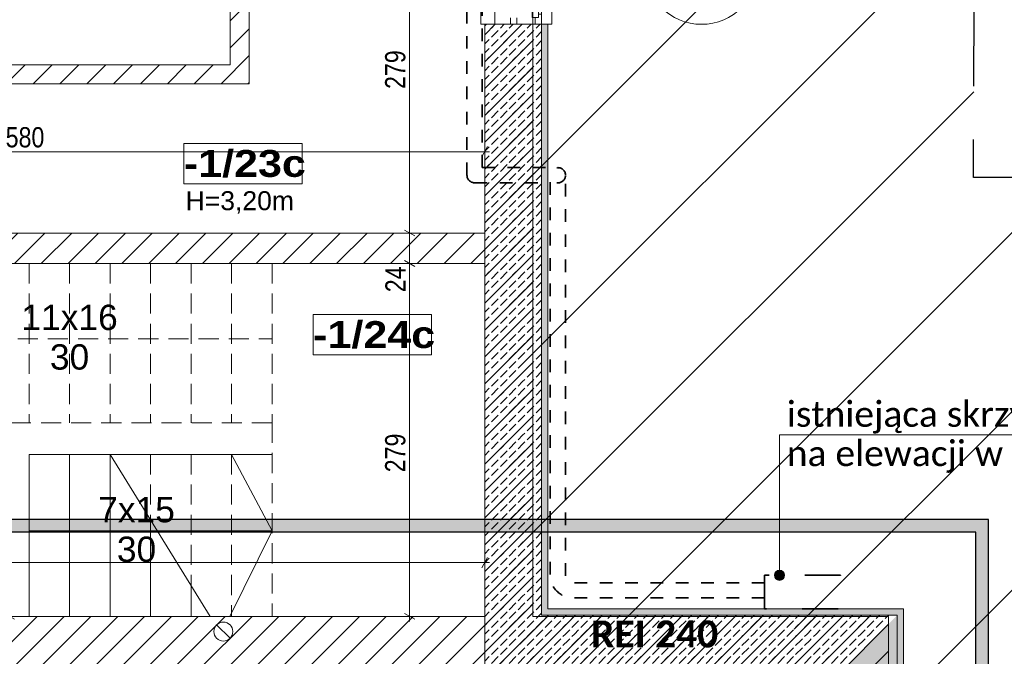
# Model space of a CAD drawing. Header units: centimetres. Extents: x 18292 to 3593338517, y 11794 to 62103.
# Tile 42 of 147: x 29338 to 30116, y 55789 to 56292. Entities that reach past the tile are written whole.
import ezdxf

# ---------------------------------------------------------------- set-up
doc = ezdxf.new("R2010")
doc.units = ezdxf.units.CM
doc.header["$MEASUREMENT"] = 0
for name, pattern in [('1 LINIA PRZERYWANA', [30, 15, -15]), ('ArcadiaLine4068362267', [23.8125, 15.875, -7.9375]), ('Dashed', [56.444445, 28.222222, -28.222222]), ('Dashed-002', [20, 10, -10]), ('Long Dashed', [105.83333, 63.499999, -42.333331])]:
    doc.linetypes.add(name, pattern=pattern)
for name, color, linetype in [('410-Fundamenty', 7, 'Continuous'), ('499-Wymiary i opisy', 7, 'Continuous'), ('__PROJEKTOWANE', 7, 'Continuous'), ('__PROJEKTOWANE_WYPOSAŻENIE', 7, 'Continuous'), ('MF-NR', 7, 'Continuous'), ('MF_AREA_BLOCK', 7, 'Continuous'), ('MF_KRESKOWANIE', 7, 'Continuous'), ('MF_NR', 7, 'Continuous'), ('MF_OKNA', 7, 'Continuous'), ('MF_OKNA opisy', 7, 'Continuous'), ('MF_OPISY', 7, 'Continuous'), ('MF_SCIANY_KONSTR', 7, 'Continuous'), ('MF_WIDOK', 7, 'Continuous')]:
    doc.layers.add(name, color=color, linetype=linetype)
doc.styles.add('GENERATED_STYLE_1', font='txt')
doc.styles.add('GENERATED_STYLE_2', font='txt')
doc.styles.add('GENERATED_STYLE_4', font='txt')
doc.styles.add('GENERATED_STYLE_5', font='txt')
doc.styles.add('GENERATED_STYLE_7', font='txt')
doc.styles.add('GENERATED_STYLE_8', font='txt')
doc.dimstyles.new('GENERATED_STYLE__1', dxfattribs={"dimtxt": 16, "dimasz": 6.08, "dimexe": 0.18, "dimexo": 0.0625, "dimgap": 0.09, "dimtad": 1, "dimtih": 1, "dimtoh": 1, "dimdec": 0, "dimzin": 0, "dimdsep": 46, "dimtxsty": 'GENERATED_STYLE_4', "dimblk": 'ARROWHEAD_2', "dimblk1": 'ARROWHEAD_2', "dimblk2": 'ARROWHEAD_2', "dimcen": 0.09, "dimse1": 1, "dimse2": 1, "dimclrd": 7, "dimclre": 7, "dimclrt": 7, "dimadec": 0, "dimazin": 0, "dimtfac": 1, "dimtdec": 4, "dimtmove": 0, "dimatfit": 3, "dimfxl": 0, "dimtolj": 1, "dimtzin": 0, "dimarcsym": 0})
doc.dimstyles.new('GENERATED_STYLE__2', dxfattribs={"dimtxt": 16, "dimasz": 6.08, "dimexe": 0.18, "dimexo": 0.0625, "dimgap": 0.09, "dimtad": 1, "dimtih": 1, "dimtoh": 1, "dimdec": 0, "dimzin": 0, "dimdsep": 46, "dimtxsty": 'GENERATED_STYLE_4', "dimblk": 'ARROWHEAD_2', "dimblk1": 'ARROWHEAD_2', "dimblk2": 'ARROWHEAD_2', "dimcen": 0.09, "dimse1": 1, "dimse2": 1, "dimclrd": 7, "dimclre": 7, "dimclrt": 7, "dimadec": 0, "dimazin": 0, "dimtfac": 1, "dimtdec": 4, "dimtmove": 2, "dimatfit": 3, "dimfxl": 0, "dimtolj": 1, "dimtzin": 0, "dimarcsym": 0})
doc.dimstyles.new('GENERATED_STYLE__4', dxfattribs={"dimtxt": 16, "dimasz": 6.08, "dimexe": 0.18, "dimexo": 0.0625, "dimgap": 0.09, "dimtad": 1, "dimdec": 0, "dimzin": 0, "dimdsep": 46, "dimtxsty": 'GENERATED_STYLE_4', "dimblk": 'ARROWHEAD_2', "dimblk1": 'ARROWHEAD_2', "dimblk2": 'ARROWHEAD_2', "dimcen": 0.09, "dimse1": 1, "dimse2": 1, "dimclrd": 7, "dimclre": 7, "dimclrt": 7, "dimadec": 0, "dimazin": 0, "dimtfac": 1, "dimtdec": 4, "dimtmove": 0, "dimatfit": 3, "dimfxl": 0, "dimtolj": 1, "dimtzin": 0, "dimarcsym": 0})
doc.dimstyles.new('GENERATED_STYLE__6', dxfattribs={"dimtxt": 16, "dimasz": 6.08, "dimexe": 0.18, "dimexo": 0.0625, "dimgap": 0.09, "dimtad": 1, "dimdec": 0, "dimzin": 0, "dimdsep": 46, "dimtxsty": 'GENERATED_STYLE_1', "dimblk": 'ARROWHEAD_2', "dimblk1": 'ARROWHEAD_2', "dimblk2": 'ARROWHEAD_2', "dimcen": 0.09, "dimse1": 1, "dimse2": 1, "dimclrd": 7, "dimclre": 7, "dimclrt": 7, "dimadec": 0, "dimazin": 0, "dimtfac": 1, "dimtdec": 4, "dimtmove": 0, "dimatfit": 3, "dimfxl": 0, "dimtolj": 1, "dimtzin": 0, "dimarcsym": 0})
pattern_1 = [(45, (4868174.165, 3898003.605), (-10.606601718, 10.606601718), [])]
pattern_2 = [(90, (4868174.1653, 3898003.6053), (-3.4641016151, 0), [2, -4]), (90, (4868172.4333, 3898006.6053), (-3.4641016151, 0), [2, -4]), (150, (4868174.1653, 3898005.6053), (1.7320508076, 3), [2, -4]), (150, (4868170.7012, 3898005.6053), (1.7320508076, 3), [2, -4]), (210, (4868174.1653, 3898003.6053), (-1.7320508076, 3), [2, -4]), (210, (4868170.7012, 3898003.6053), (-1.7320508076, 3), [2, -4])]
pattern_3 = [(45, (4868174.165, 3898003.605), (-7.071067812, 7.071067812), [7.5, -2.5]), (45, (4868174.165, 3898010.676), (-7.071067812, 7.071067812), [7.5, -2.5])]

# ---------------------------------------------------------------- blocks, each defined once
blk = doc.blocks.new('*D55', base_point=(4868174.17, 3898003.61))
at = {"layer": '499-Wymiary i opisy', "color": 7, "linetype": 'Continuous', "lineweight": 13}
for p, q in [((28820.19, 55866.99), (28815.57, 55858.99)), ((28817.88, 55856.99), (28817.88, 55868.99)), ((29703.57, 55858.99), (29708.19, 55866.99)), ((29705.88, 55856.99), (29705.88, 55868.99)), ((28817.88, 55862.99), (29705.88, 55862.99)), ((29705.88, 55862.99), (29709.79, 55862.99))]:
    blk.add_line(p, q, dxfattribs=at)
at = {"layer": '499-Wymiary i opisy', "color": 7, "lineweight": 13, "char_height": 16, "attachment_point": 7, "style": 'GENERATED_STYLE_4'}
for s, insert in [('\\A1;{\\pql;\\fArial Narrow|b0|i0|c238|p34;24}', (28820.19, 55866.19)), ('\\A1;{\\pql;\\fArial Narrow|b0|i0|c238|p34;888}', (29256.76, 55866.19))]:
    blk.add_mtext(s, dxfattribs=dict(at, insert=insert))
blk = doc.blocks.new('ARROWHEAD_2')
at = {"color": 0, "linetype": 'Continuous', "lineweight": 0}
for p, q in [((0, 0), (-1, 0)), ((-0.38, -0.66), (0.38, 0.66))]:
    blk.add_line(p, q, dxfattribs=at)
blk = doc.blocks.new('*D68', base_point=(4868174.17, 3898003.61))
at = {"layer": '499-Wymiary i opisy', "color": 7, "linetype": 'Continuous', "lineweight": 13}
for p, q in [((29336.36, 55820.49), (29324.36, 55820.49)), ((29334.36, 55818.18), (29326.36, 55822.8)), ((29330.36, 55820.49), (29330.36, 55824.41)), ((29330.36, 55776.49), (29330.36, 55820.49)), ((29336.36, 55776.49), (29324.36, 55776.49)), ((29326.36, 55778.8), (29334.36, 55774.18))]:
    blk.add_line(p, q, dxfattribs=at)
at = {"layer": '499-Wymiary i opisy', "color": 7, "lineweight": 13, "insert": (29327.16, 55788.25), "char_height": 16, "attachment_point": 7, "rotation": 90, "style": 'GENERATED_STYLE_4'}
blk.add_mtext('\\A1;{\\pql;\\fArial Narrow|b0|i0|c238|p34;44}', dxfattribs=at)
blk = doc.blocks.new('*D85', base_point=(4868174.17, 3898003.61))
at = {"layer": '499-Wymiary i opisy', "color": 7, "linetype": 'Continuous', "lineweight": 13}
for p, q in [((29125.88, 56181.79), (29125.88, 56193.79)), ((29705.88, 56181.79), (29705.88, 56193.79)), ((29128.19, 56191.79), (29123.57, 56183.79)), ((29125.88, 56187.79), (29705.88, 56187.79)), ((29703.57, 56183.79), (29708.19, 56191.79)), ((29705.88, 56187.79), (29709.79, 56187.79))]:
    blk.add_line(p, q, dxfattribs=at)
at = {"layer": '499-Wymiary i opisy', "color": 7, "lineweight": 13, "insert": (29327.39, 56190.99), "char_height": 16, "attachment_point": 7, "style": 'GENERATED_STYLE_4'}
blk.add_mtext('\\A1;{\\pql;\\fArial Narrow|b0|i0|c238|p34;580}', dxfattribs=at)
blk = doc.blocks.new('*D86', base_point=(4868174.17, 3898003.61))
at = {"layer": '499-Wymiary i opisy', "color": 7, "linetype": 'Continuous', "lineweight": 13}
for p, q in [((29652.59, 56099.49), (29640.59, 56099.49)), ((29642.59, 56101.8), (29650.59, 56097.18)), ((29646.59, 55820.49), (29646.59, 56099.49)), ((29652.59, 55820.49), (29640.59, 55820.49)), ((29642.59, 55822.8), (29650.59, 55818.18)), ((29646.59, 55816.58), (29646.59, 55820.49))]:
    blk.add_line(p, q, dxfattribs=at)
at = {"layer": '499-Wymiary i opisy', "color": 7, "lineweight": 13, "char_height": 16, "attachment_point": 7, "rotation": 90, "style": 'GENERATED_STYLE_4'}
for s, insert in [('\\A1;{\\pql;\\fArial Narrow|b0|i0|c238|p34;24}', (29643.39, 56076.7)), ('\\A1;{\\pql;\\fArial Narrow|b0|i0|c238|p34;279}', (29643.39, 55934.39))]:
    blk.add_mtext(s, dxfattribs=dict(at, insert=insert))
blk = doc.blocks.new('*D87', base_point=(4868174.17, 3898003.61))
at = {"layer": '499-Wymiary i opisy', "color": 7, "linetype": 'Continuous', "lineweight": 13}
for p, q in [((29652.59, 56123.49), (29640.59, 56123.49)), ((29642.59, 56125.8), (29650.59, 56121.18)), ((29646.59, 56099.49), (29646.59, 56123.49)), ((29652.59, 56099.49), (29640.59, 56099.49)), ((29642.59, 56101.8), (29650.59, 56097.18))]:
    blk.add_line(p, q, dxfattribs=at)
blk = doc.blocks.new('*D88', base_point=(4868174.17, 3898003.61))
at = {"layer": '499-Wymiary i opisy', "color": 7, "linetype": 'Continuous', "lineweight": 13}
for p, q in [((29642.59, 56404.8), (29650.59, 56400.18)), ((29652.59, 56402.49), (29640.59, 56402.49)), ((29646.59, 56123.49), (29646.59, 56402.49)), ((29652.59, 56123.49), (29640.59, 56123.49)), ((29642.59, 56125.8), (29650.59, 56121.18))]:
    blk.add_line(p, q, dxfattribs=at)
at = {"layer": '499-Wymiary i opisy', "color": 7, "lineweight": 13, "char_height": 16, "attachment_point": 7, "rotation": 90, "style": 'GENERATED_STYLE_4'}
for s, insert in [('\\A1;{\\pql;\\fArial Narrow|b0|i0|c238|p34;15}', (29643.39, 56379.7)), ('\\A1;{\\pql;\\fArial Narrow|b0|i0|c238|p34;279}', (29643.39, 56237.39))]:
    blk.add_mtext(s, dxfattribs=dict(at, insert=insert))
blk = doc.blocks.new('*D126', base_point=(4868174.17, 3898003.61))
at = {"layer": '499-Wymiary i opisy', "color": 7, "linetype": 'Continuous', "lineweight": 13}
for p, q in [((31249.77, 59744.18), (31241.77, 59748.8)), ((31245.77, 59746.49), (31245.77, 59750.41)), ((31251.77, 59746.49), (31239.77, 59746.49)), ((31245.77, 52927.49), (31245.77, 59746.49)), ((31251.77, 52927.49), (31239.77, 52927.49)), ((31241.77, 52929.8), (31249.77, 52925.18)), ((31245.77, 52923.58), (31245.77, 52927.49))]:
    blk.add_line(p, q, dxfattribs=at)
at = {"layer": '499-Wymiary i opisy', "color": 7, "lineweight": 13, "insert": (31242.57, 56311.39), "char_height": 16, "attachment_point": 7, "rotation": 90, "style": 'GENERATED_STYLE_1'}
blk.add_mtext('\\A1;{\\pql;\\fArial Narrow|b1|i0|c238|p34;6\xa0819}', dxfattribs=at)
blk = doc.blocks.new('*D130', base_point=(4868174.17, 3898003.61))
at = {"layer": '499-Wymiary i opisy', "color": 7, "linetype": 'Continuous', "lineweight": 13}
for p, q in [((31211.77, 55828.8), (31219.77, 55824.18)), ((31221.77, 55826.49), (31209.77, 55826.49)), ((31215.77, 54595.49), (31215.77, 55826.49)), ((31221.77, 54595.49), (31209.77, 54595.49)), ((31211.77, 54597.8), (31219.77, 54593.18))]:
    blk.add_line(p, q, dxfattribs=at)
at = {"layer": '499-Wymiary i opisy', "color": 7, "lineweight": 13, "insert": (31212.57, 55187.95), "char_height": 16, "attachment_point": 7, "rotation": 90, "style": 'GENERATED_STYLE_4'}
blk.add_mtext('\\A1;{\\pql;\\fArial Narrow|b0|i0|c238|p34;1\xa0231}', dxfattribs=at)
blk = doc.blocks.new('*D131', base_point=(4868174.17, 3898003.61))
at = {"layer": '499-Wymiary i opisy', "color": 7, "linetype": 'Continuous', "lineweight": 13}
for p, q in [((31221.77, 56684.49), (31209.77, 56684.49)), ((31211.77, 56686.8), (31219.77, 56682.18)), ((31215.77, 55826.49), (31215.77, 56684.49)), ((31211.77, 55828.8), (31219.77, 55824.18)), ((31221.77, 55826.49), (31209.77, 55826.49))]:
    blk.add_line(p, q, dxfattribs=at)
at = {"layer": '499-Wymiary i opisy', "color": 7, "lineweight": 13, "insert": (31212.57, 56240.13), "char_height": 16, "attachment_point": 7, "rotation": 90, "style": 'GENERATED_STYLE_4'}
blk.add_mtext('\\A1;{\\pql;\\fArial Narrow|b0|i0|c238|p34;858}', dxfattribs=at)
blk = doc.blocks.new('*D138', base_point=(4868174.17, 3898003.61))
at = {"layer": '499-Wymiary i opisy', "color": 7, "linetype": 'Continuous', "lineweight": 13}
for p, q in [((31181.77, 55828.8), (31189.77, 55824.18)), ((31191.77, 55826.49), (31179.77, 55826.49)), ((31185.77, 54595.49), (31185.77, 55826.49)), ((31191.77, 54595.49), (31179.77, 54595.49)), ((31181.77, 54597.8), (31189.77, 54593.18))]:
    blk.add_line(p, q, dxfattribs=at)
at = {"layer": '499-Wymiary i opisy', "color": 7, "lineweight": 13, "insert": (31182.57, 55187.95), "char_height": 16, "attachment_point": 7, "rotation": 90, "style": 'GENERATED_STYLE_4'}
blk.add_mtext('\\A1;{\\pql;\\fArial Narrow|b0|i0|c238|p34;1\xa0231}', dxfattribs=at)
blk = doc.blocks.new('*D139', base_point=(4868174.17, 3898003.61))
at = {"layer": '499-Wymiary i opisy', "color": 7, "linetype": 'Continuous', "lineweight": 13}
for p, q in [((31191.77, 56288.49), (31179.77, 56288.49)), ((31181.77, 56290.8), (31189.77, 56286.18)), ((31185.77, 55826.49), (31185.77, 56288.49)), ((31181.77, 55828.8), (31189.77, 55824.18)), ((31191.77, 55826.49), (31179.77, 55826.49))]:
    blk.add_line(p, q, dxfattribs=at)
at = {"layer": '499-Wymiary i opisy', "color": 7, "lineweight": 13, "insert": (31182.57, 56042.13), "char_height": 16, "attachment_point": 7, "rotation": 90, "style": 'GENERATED_STYLE_4'}
blk.add_mtext('\\A1;{\\pql;\\fArial Narrow|b0|i0|c238|p34;462}', dxfattribs=at)
blk = doc.blocks.new('*D140', base_point=(4868174.17, 3898003.61))
at = {"layer": '499-Wymiary i opisy', "color": 7, "linetype": 'Continuous', "lineweight": 13}
for p, q in [((31181.77, 56380.8), (31189.77, 56376.18)), ((31191.77, 56378.49), (31179.77, 56378.49)), ((31185.77, 56288.49), (31185.77, 56378.49)), ((31191.77, 56288.49), (31179.77, 56288.49)), ((31181.77, 56290.8), (31189.77, 56286.18))]:
    blk.add_line(p, q, dxfattribs=at)
at = {"layer": '499-Wymiary i opisy', "color": 7, "lineweight": 13, "insert": (31182.57, 56323.25), "char_height": 16, "attachment_point": 7, "rotation": 90, "style": 'GENERATED_STYLE_4'}
blk.add_mtext('\\A1;{\\pql;\\fArial Narrow|b0|i0|c238|p34;90}', dxfattribs=at)
blk = doc.blocks.new('*D177', base_point=(4868174.17, 3898003.61))
at = {"layer": '499-Wymiary i opisy', "color": 7, "linetype": 'Continuous', "lineweight": 13}
for p, q in [((30246.94, 55824.18), (30238.94, 55828.8)), ((30242.94, 55826.49), (30242.94, 55830.41)), ((30248.94, 55826.49), (30236.94, 55826.49)), ((30242.94, 55305.64), (30242.94, 55826.49)), ((30238.94, 55307.95), (30246.94, 55303.33)), ((30248.94, 55305.64), (30236.94, 55305.64))]:
    blk.add_line(p, q, dxfattribs=at)
at = {"layer": '499-Wymiary i opisy', "color": 7, "lineweight": 13, "insert": (30239.74, 55550.71), "char_height": 16, "attachment_point": 7, "rotation": 90, "style": 'GENERATED_STYLE_4'}
blk.add_mtext('\\A1;{\\pql;\\fArial Narrow|b0|i0|c238|p34;521}', dxfattribs=at)
blk = doc.blocks.new('Okno 21')
at = {"layer": '410-Fundamenty', "color": 5, "linetype": 'Continuous', "lineweight": 13}
for p, q in [((-45, 40), (-45, 43)), ((-45, 43), (45, 43)), ((45, 43), (45, 40)), ((-45, 0), (-39.5, 0)), ((-39.5, 2.5), (-34.5, 2.5)), ((-39.5, -2.5), (-39.5, 2.5)), ((-39.5, 0), (-39.5, -2.5)), ((-34.5, 2.5), (34.5, 2.5)), ((-34.5, 2.5), (-34.5, -2.5)), ((-34.5, 2.5), (34.5, 2.5)), ((-34.5, 0), (34.5, 0)), ((34.5, -2.5), (34.5, 2.5)), ((34.5, 2.5), (39.5, 2.5)), ((39.5, 2.5), (39.5, -2.5)), ((39.5, -2.5), (39.5, 0)), ((39.5, 0), (45, 0)), ((-37, -5), (-45, -5)), ((-39.5, -2.5), (-37, -2.5)), ((-34.5, -2.5), (-39.5, -2.5)), ((-37, -2.5), (-37, -5)), ((37, -5), (-37, -5)), ((34.5, -2.5), (-34.5, -2.5)), ((39.5, -2.5), (34.5, -2.5)), ((37, -5), (37, -2.5)), ((37, -2.5), (39.5, -2.5)), ((45, -5), (37, -5)), ((-45, -10), (-45, -13)), ((-45, -13), (45, -13)), ((45, -13), (45, -10))]:
    blk.add_line(p, q, dxfattribs=at)
at = {"layer": '410-Fundamenty', "color": 5, "linetype": '1 LINIA PRZERYWANA', "lineweight": 13}
for p, q in [((-45, 40), (45, 40)), ((-45, -10), (45, -10))]:
    blk.add_line(p, q, dxfattribs=at)
at = {"layer": '410-Fundamenty', "color": 7, "linetype": 'Continuous', "lineweight": 13}
for p, q in [((-45, 15), (-45, 40)), ((45, 15), (45, 40)), ((-45, 10), (-45, 15)), ((-45, 0), (-45, 10)), ((45, 10), (45, 15)), ((45, 0), (45, 10)), ((-45, -5), (-45, 0)), ((-45, -5), (-45, 0)), ((45, -5), (45, 0)), ((45, -5), (45, 0)), ((-45, -10), (-45, -5)), ((45, -10), (45, -5))]:
    blk.add_line(p, q, dxfattribs=at)

msp = doc.modelspace()

# ---------------------------------------------------------------- hatches: boundary and pattern name
at = {"layer": '410-Fundamenty', "linetype": 'Continuous', "lineweight": 0, "true_color": 0x000000}
h = msp.add_hatch(dxfattribs=at)
h.set_pattern_fill('beton_000a', color=18, style=0, pattern_type=2)
h.set_pattern_definition(pattern_3)
h.paths.add_polyline_path([(29705.88, 55776.49), (29730.88, 55801.49), (29730.88, 56288.49), (29705.88, 56288.49)])
h = msp.add_hatch(dxfattribs=at)
h.set_pattern_fill('beton_000a', color=18, style=0, pattern_type=2)
h.set_pattern_definition(pattern_3)
h.paths.add_polyline_path([(29730.88, 56288.49), (29730.88, 55801.49), (29735.88, 55806.49), (29735.88, 56288.49)])
h = msp.add_hatch(dxfattribs=at)
h.set_pattern_fill('beton_000a', color=18, style=0, pattern_type=2)
h.set_pattern_definition(pattern_3)
h.paths.add_polyline_path([(29735.88, 56288.49), (29735.88, 55806.49), (29750.88, 55821.49), (29750.88, 56288.49)])
h = msp.add_hatch(dxfattribs=at)
h.set_pattern_fill('Styropian_000a', color=18, style=0, pattern_type=2)
h.set_pattern_definition(pattern_2)
h.paths.add_polyline_path([(29750.88, 56288.49), (29750.88, 55821.49), (29755.88, 55826.49), (29755.88, 56288.49)])
h = msp.add_hatch(dxfattribs=at)
h.set_pattern_fill('beton_000a', color=18, style=0, pattern_type=2)
h.set_pattern_definition(pattern_3)
h.paths.add_polyline_path([(30031.88, 55821.49), (29750.88, 55821.49), (29735.88, 55806.49), (30016.88, 55806.49)])
h = msp.add_hatch(dxfattribs=at)
h.set_pattern_fill('Styropian_000a', color=18, style=0, pattern_type=2)
h.set_pattern_definition(pattern_2)
h.paths.add_polyline_path([(30036.88, 55826.49), (29755.88, 55826.49), (29750.88, 55821.49), (30031.88, 55821.49)])
h = msp.add_hatch(dxfattribs=at)
h.set_pattern_fill('beton_000a', color=18, style=0, pattern_type=2)
h.set_pattern_definition(pattern_3)
h.paths.add_polyline_path([(30031.88, 54600.49), (30031.88, 55821.49), (30016.88, 55806.49), (30016.88, 54615.49)])
h = msp.add_hatch(dxfattribs=at)
h.set_pattern_fill('Styropian_000a', color=18, style=0, pattern_type=2)
h.set_pattern_definition(pattern_2)
h.paths.add_polyline_path([(30036.88, 54595.49), (30036.88, 55826.49), (30031.88, 55821.49), (30031.88, 54600.49)])
h = msp.add_hatch(dxfattribs=at)
h.set_pattern_fill('beton_000a', color=18, style=0, pattern_type=2)
h.set_pattern_definition(pattern_3)
h.paths.add_polyline_path([(30016.88, 55806.49), (29735.88, 55806.49), (29730.88, 55801.49), (30011.88, 55801.49)])
h = msp.add_hatch(dxfattribs=at)
h.set_pattern_fill('beton_000a', color=18, style=0, pattern_type=2)
h.set_pattern_definition(pattern_3)
h.paths.add_polyline_path([(30016.88, 54615.49), (30016.88, 55806.49), (30011.88, 55801.49), (30011.88, 54620.49)])
h = msp.add_hatch(dxfattribs=at)
h.set_pattern_fill('beton_000a', color=18, style=0, pattern_type=2)
h.set_pattern_definition(pattern_3)
h.paths.add_polyline_path([(30011.88, 55801.49), (29730.88, 55801.49), (29705.88, 55776.49), (29986.88, 55776.49)])
h = msp.add_hatch(dxfattribs=at)
h.set_pattern_fill('beton_000a', color=18, style=0, pattern_type=2)
h.set_pattern_definition(pattern_3)
h.paths.add_polyline_path([(30011.88, 54620.49), (30011.88, 55801.49), (29986.88, 55776.49), (29986.88, 54645.49)])
at = {"layer": '__PROJEKTOWANE', "linetype": 'Continuous', "lineweight": 13}
h = msp.add_hatch(dxfattribs=at)
h.set_pattern_fill('Bloczki_ceramiczne_kopia_DD', color=150, style=0, pattern_type=2)
h.set_pattern_definition([(45, (4868174.17, 3898003.61), (-70.7106781, 70.7106781), [])])
h.paths.add_polyline_path([(29714.88, 54617.49), (30014.88, 54617.49), (30014.88, 55810.49), (29733.88, 55810.49), (29733.88, 56706.54), (30093.98, 56706.54), (30092.06, 56167.49), (30371.88, 56167.49), (30371.88, 54260.49), (30071.88, 54260.49), (30071.88, 53759.49), (28132.88, 53759.49), (28132.88, 54560.49), (27833.92, 54560.49), (27832.9, 55446.69), (26114.07, 55446.61), (26114.07, 55792.49), (28189.88, 55792.49), (28189.88, 54917.49), (28489.88, 54917.49), (28489.88, 54116.49), (29714.88, 54116.49)])
at = {"layer": '__PROJEKTOWANE', "linetype": 'Continuous', "lineweight": 25}
h = msp.add_hatch(color=230, dxfattribs=at)
h.paths.add_polyline_path([(27914.85, 56613.92), (27914.85, 54825.65), (28391.41, 54825.65), (28391.41, 54038.82), (28822.34, 54038.82), (28822.34, 53475.15), (29471.71, 53475.15), (29471.71, 54038.82), (29811.8, 54038.82), (29811.8, 54541.02), (30104, 54541.02), (30104, 55897.12), (28839.09, 55897.12), (28839.09, 56613.92)])
h.paths.add_polyline_path([(28832.34, 53485.15), (28832.34, 54048.82), (28401.41, 54048.82), (28401.41, 54835.65), (27924.85, 54835.65), (27924.85, 56603.92), (28829.09, 56603.92), (28829.09, 55887.12), (30094, 55887.12), (30094, 54551.02), (29801.8, 54551.02), (29801.8, 54048.82), (29461.71, 54048.82), (29461.71, 53485.15)], flags=0)
at = {"layer": '__PROJEKTOWANE', "linetype": 'Continuous', "lineweight": 13}
msp.add_hatch(color=150, dxfattribs=at).paths.add_polyline_path([(29934.81, 55852.99), (29935.12, 55851.46), (29935.98, 55850.16), (29937.28, 55849.29), (29938.81, 55848.99), (29940.34, 55849.29), (29941.64, 55850.16), (29942.51, 55851.46), (29942.81, 55852.99), (29942.51, 55854.52), (29941.64, 55855.82), (29940.34, 55856.68), (29938.81, 55856.99), (29937.28, 55856.68), (29935.98, 55855.82), (29935.12, 55854.52)])
at = {"layer": 'MF_KRESKOWANIE', "linetype": 'Continuous', "lineweight": 13}
h = msp.add_hatch(dxfattribs=at)
h.set_pattern_fill('bloczki_ceramiczne_000a', color=250, style=0, pattern_type=2)
h.set_pattern_definition(pattern_1)
h.paths.add_polyline_path([(29705.88, 56099.49), (29705.88, 56123.49), (29402.88, 56123.49), (29125.88, 56123.49), (29125.88, 56241.49), (29519.88, 56241.49), (29519.88, 56402.49), (29705.88, 56402.49), (29705.88, 56417.49), (29504.88, 56417.49), (29360.38, 56417.49), (29360.38, 56395.49), (29504.88, 56395.49), (29504.88, 56256.49), (29125.88, 56256.49), (29125.88, 56446.49), (29101.88, 56446.49), (29101.88, 56099.49)])
h = msp.add_hatch(dxfattribs=at)
h.set_pattern_fill('bloczki_ceramiczne_000a', color=250, style=0, pattern_type=2)
h.set_pattern_definition(pattern_1)
h.paths.add_polyline_path([(29743.88, 56123.49), (29743.88, 56288.49), (29705.88, 56288.49), (29705.88, 56123.49), (29705.88, 55843.49), (29705.88, 55820.49), (29743.88, 55820.49), (29743.88, 55843.49), (29743.88, 56083.49)])
h = msp.add_hatch(dxfattribs=at)
h.set_pattern_fill('bloczki_ceramiczne_000a', color=250, style=0, pattern_type=2)
h.set_pattern_definition(pattern_1)
h.paths.add_polyline_path([(28179.88, 54907.49), (28479.88, 54907.49), (28479.88, 54896.49), (28479.88, 54735.49), (28479.88, 54106.49), (28547.88, 54106.49), (28855.88, 54106.49), (28855.88, 53966.49), (28897.88, 53966.49), (29179.56, 53966.49), (29179.56, 53894.49), (29179.56, 53558.49), (29349.56, 53558.49), (29349.56, 53894.49), (29349.56, 53966.49), (29349.56, 54106.49), (29724.88, 54106.49), (29724.88, 54607.49), (30024.88, 54607.49), (30024.88, 54660.49), (30024.88, 55820.49), (29705.88, 55820.49), (28929.88, 55820.49), (28929.88, 55776.49), (29000.88, 55776.49), (29000.88, 55556.49), (28933.88, 55556.49), (28923.88, 55556.49), (28923.88, 55514.49), (29143.88, 55514.49), (29143.88, 55556.49), (29042.88, 55556.49), (29042.88, 55776.49), (29380.88, 55776.49), (29380.88, 55556.49), (29223.88, 55556.49), (29223.88, 55514.49), (29422.88, 55514.49), (29422.88, 55776.49), (29686.88, 55776.49), (29986.88, 55776.49), (29986.88, 55234.49), (29686.88, 55234.49), (29422.88, 55234.49), (29422.88, 55434.49), (29380.88, 55434.49), (29380.88, 55393.49), (29380.88, 55026.49), (29422.88, 55026.49), (29422.88, 55192.49), (29986.88, 55192.49), (29986.88, 54645.49), (29722.88, 54645.49), (29722.88, 54735.49), (29722.88, 54747.49), (29422.88, 54747.49), (29422.88, 54934.49), (29380.88, 54934.49), (29380.88, 54747.49), (29380.88, 54705.49), (29686.88, 54705.49), (29686.88, 54144.49), (29284.88, 54144.49), (29284.88, 54705.49), (29288.88, 54705.49), (29288.88, 54747.49), (29190.88, 54747.49), (29190.88, 54705.49), (29242.88, 54705.49), (29242.88, 54290.49), (29217.88, 54290.49), (29232.88, 54248.49), (29242.88, 54248.49), (29242.88, 54144.49), (29062.88, 54144.49), (29062.88, 54147.49), (29020.88, 54147.49), (29020.88, 54144.49), (29007.88, 54144.49), (29007.88, 54106.49), (29311.56, 54106.49), (29311.56, 54008.49), (29311.56, 53894.49), (29311.22, 53894.49), (29311.22, 53600.49), (29221.56, 53600.49), (29221.56, 53894.49), (29221.56, 53983.49), (29196.56, 54008.49), (28897.88, 54008.49), (28897.88, 54106.49), (28947.88, 54106.49), (28947.88, 54144.49), (28897.88, 54144.49), (28897.88, 54159.49), (28855.88, 54159.49), (28855.88, 54144.49), (28517.88, 54144.49), (28517.88, 54705.49), (28657.88, 54705.49), (28657.88, 54747.49), (28517.88, 54747.49), (28517.88, 54907.49), (28781.88, 54907.49), (28781.88, 54871.49), (28823.88, 54871.49), (28823.88, 55099.49), (28781.88, 55099.49), (28781.88, 54945.49), (28527.88, 54945.49), (28217.88, 54945.49), (28217.88, 55790.1), (28680.42, 55790.44), (28680.56, 55820.49), (28217.88, 55820.49), (28193.88, 55782.49), (28179.88, 55782.49), (28179.88, 54945.49)])

# ---------------------------------------------------------------- linework, layer by layer
at = {"layer": '410-Fundamenty', "color": 7, "linetype": 'Continuous', "lineweight": 13}
for p, q in [((29730.88, 56288.49), (29705.88, 56288.49)), ((29735.88, 56288.49), (29730.88, 56288.49)), ((29745.88, 56288.49), (29735.88, 56288.49)), ((29750.88, 56288.49), (29745.88, 56288.49)), ((29750.88, 55821.49), (29750.88, 56288.49)), ((29755.88, 56288.49), (29750.88, 56288.49)), ((30031.88, 55821.49), (29750.88, 55821.49)), ((30031.88, 54600.49), (30031.88, 55821.49))]:
    msp.add_line(p, q, dxfattribs=at)
at = {"layer": '410-Fundamenty', "color": 7, "linetype": 'Continuous', "lineweight": 13, "flags": 128}
for points in [[(29705.88, 56288.49), (29705.88, 55776.49)], [(29755.88, 55826.49), (29755.88, 56288.49)], [(30036.88, 55826.49), (29755.88, 55826.49)], [(30036.88, 54595.49), (30036.88, 55826.49)]]:
    msp.add_lwpolyline(points, dxfattribs=at)
at = {"layer": '__PROJEKTOWANE', "color": 150, "linetype": 'Continuous', "lineweight": 13}
for p, q in [((29938.81, 55964.07), (29938.81, 55856.99)), ((30343.64, 55964.07), (29938.81, 55964.07))]:
    msp.add_line(p, q, dxfattribs=at)
at = {"layer": '__PROJEKTOWANE', "color": 7, "linetype": 'Long Dashed', "lineweight": 25, "flags": 128}
msp.add_lwpolyline([(27830.97, 55446.62), (27834.01, 54560.49), (28132.88, 54560.49), (28132.88, 53759.49), (30071.88, 53759.49), (30071.88, 54260.49), (30371.88, 54260.49), (30371.88, 56167.49), (30092.06, 56167.49), (30093.88, 56678.32)], dxfattribs=at)
at = {"layer": '__PROJEKTOWANE', "color": 230, "linetype": 'Continuous', "lineweight": 25, "flags": 128}
for points in [[(28822.34, 53475.15), (29471.71, 53475.15), (29471.71, 54038.82), (29811.8, 54038.82), (29811.8, 54541.02), (30104, 54541.02), (30104, 55897.12), (28839.09, 55897.12), (28839.09, 56613.92), (27914.88, 56613.92), (27914.88, 54825.65), (28391.41, 54825.65), (28391.41, 54038.82), (28822.34, 54038.82)], [(28832.34, 53485.15), (29461.71, 53485.15), (29461.71, 54048.82), (29801.8, 54048.82), (29801.8, 54551.02), (30094, 54551.02), (30094, 55887.12), (28829.09, 55887.12), (28829.09, 56603.92), (27924.85, 56603.92), (27924.85, 54835.65), (28401.41, 54835.65), (28401.41, 54048.82), (28832.34, 54048.82)]]:
    msp.add_lwpolyline(points, close=True, dxfattribs=at)
at = {"layer": '__PROJEKTOWANE', "color": 150, "linetype": 'Continuous', "lineweight": 13}
msp.add_circle((29938.81, 55852.99), 4, dxfattribs=at)
at = {"layer": '__PROJEKTOWANE_WYPOSAŻENIE', "color": 30, "linetype": 'Dashed-002', "lineweight": 35, "flags": 128}
for points in [[(29691.88, 56169.24), (29691.88, 56430.65)], [(29703.88, 56175.2), (29703.88, 56430.65)], [(29703.88, 56175.2), (29763.72, 56175.2)], [(29697.88, 56163.2), (29757.72, 56163.2)]]:
    msp.add_lwpolyline(points, dxfattribs=at)
for points in [[(29769.72, 56169.55, 0.942505), (29757.72, 56169.55)], [(29926.88, 55835.13), (29775.14, 55835.13, -0.39971), (29757.72, 55852.55), (29757.72, 56169.55)], [(29926.88, 55847.13), (29775.33, 55847.13, -0.388994), (29769.72, 55852.74), (29769.72, 56169.55)], [(29691.88, 56169.24, 0.396985), (29697.53, 56163.24)], [(29769.72, 56168.86, -0.942505), (29757.72, 56168.86)]]:
    msp.add_lwpolyline(points, format="xyb", dxfattribs=at)
at = {"layer": '__PROJEKTOWANE_WYPOSAŻENIE', "color": 30, "linetype": 'Dashed', "lineweight": 35, "flags": 128}
msp.add_lwpolyline([(29926.88, 55852.99), (29926.88, 55826.49), (29986.88, 55826.49), (29986.88, 55852.99)], close=True, dxfattribs=at)
at = {"layer": 'MF-NR', "color": 7, "linetype": 'Continuous', "lineweight": 13}
for p, q in [((29468.28, 56194.41), (29561.61, 56194.41)), ((29468.28, 56162.51), (29468.28, 56194.41)), ((29561.61, 56194.41), (29561.61, 56162.51)), ((29570.42, 56059.11), (29663.76, 56059.11)), ((29570.42, 56027.21), (29570.42, 56059.11)), ((29663.76, 56059.11), (29663.76, 56027.21))]:
    msp.add_line(p, q, dxfattribs=at)
at = {"layer": 'MF-NR', "color": 7, "linetype": 'Continuous', "lineweight": 13, "flags": 128}
for points in [[(29561.61, 56162.51), (29468.28, 56162.51)], [(29663.76, 56027.21), (29570.42, 56027.21)]]:
    msp.add_lwpolyline(points, dxfattribs=at)
at = {"layer": 'MF_AREA_BLOCK', "color": 7, "linetype": 'ArcadiaLine4068362267', "lineweight": 13}
for p, q in [((29345.88, 56099.49), (29345.88, 55973.49)), ((29377.88, 56099.49), (29377.88, 55973.49)), ((29409.88, 56099.49), (29409.88, 55973.49)), ((29441.88, 56099.49), (29441.88, 55973.49)), ((29473.88, 56099.49), (29473.88, 55973.49)), ((29505.88, 56099.49), (29505.88, 55973.49)), ((29537.88, 56099.49), (29537.88, 55973.49)), ((29217.88, 56039.99), (29537.88, 56039.99)), ((29537.88, 55973.49), (29217.88, 55973.49)), ((29537.88, 55973.49), (29537.88, 55820.49)), ((29441.88, 55948.49), (29441.88, 55820.49)), ((29473.88, 55948.49), (29473.88, 55820.49)), ((29505.88, 55948.49), (29505.88, 55820.49))]:
    msp.add_line(p, q, dxfattribs=at)
at = {"layer": 'MF_AREA_BLOCK', "color": 7, "linetype": 'Continuous', "lineweight": 13}
for p, q in [((29537.88, 55948.49), (29345.88, 55948.49)), ((29345.88, 55948.49), (29345.88, 55820.49)), ((29377.88, 55948.49), (29377.88, 55820.49)), ((29409.88, 55948.49), (29409.88, 55820.49)), ((29409.88, 55948.49), (29488.88, 55820.49)), ((29537.88, 55887.99), (29505.88, 55948.49)), ((29441.88, 55896.65), (29441.88, 55820.49)), ((29345.88, 55887.99), (29537.88, 55887.99)), ((29537.88, 55887.99), (29504.39, 55820.49)), ((29473.88, 55844.8), (29473.88, 55820.49)), ((29494.08, 55813.8), (29504.68, 55803.19))]:
    msp.add_line(p, q, dxfattribs=at)
msp.add_circle((29499.38, 55808.49), 7.5, dxfattribs=at)
at = {"layer": 'MF_OKNA', "color": 7, "linetype": 'Continuous', "lineweight": 13}
for p, q in [((29713.88, 56378.49), (29713.88, 56288.49)), ((29743.88, 56378.49), (29743.88, 56288.49)), ((29726.38, 56288.49), (29726.38, 56293.49)), ((29728.88, 56288.49), (29726.38, 56288.49)), ((29731.38, 56288.49), (29726.38, 56288.49)), ((29731.38, 56293.49), (29731.38, 56288.49))]:
    msp.add_line(p, q, dxfattribs=at)
at = {"layer": 'MF_OKNA opisy', "color": 7, "linetype": 'Continuous', "lineweight": 13}
msp.add_circle((29877.19, 56333.49), 45, dxfattribs=at)
at = {"layer": 'MF_SCIANY_KONSTR', "color": 7, "linetype": 'Continuous', "lineweight": 13}
for p, q in [((29504.88, 56395.49), (29504.88, 56256.49)), ((29519.88, 56241.49), (29519.88, 56402.49)), ((29705.88, 56123.49), (29705.88, 56288.49)), ((29705.88, 56288.49), (29705.88, 56123.49)), ((29705.88, 56288.49), (29743.88, 56288.49)), ((29743.88, 56288.49), (29743.88, 56123.49)), ((29743.88, 56243.49), (29743.88, 56273.49)), ((29125.88, 56256.49), (29504.88, 56256.49)), ((29125.88, 56241.49), (29519.88, 56241.49)), ((29402.88, 56123.49), (29125.88, 56123.49)), ((29402.88, 56123.49), (29705.88, 56123.49)), ((29743.88, 56083.49), (29743.88, 56123.49)), ((29743.88, 56113.49), (29743.88, 55843.49)), ((29101.88, 56099.49), (29705.88, 56099.49)), ((29705.88, 56099.49), (29705.88, 56083.49)), ((29705.88, 56099.49), (29705.88, 55843.49)), ((29705.88, 55820.49), (29705.88, 55843.49)), ((29743.88, 55843.49), (29743.88, 55820.49)), ((28929.88, 55820.49), (29705.88, 55820.49)), ((29686.88, 55820.49), (29705.88, 55820.49)), ((29743.88, 55820.49), (30024.88, 55820.49)), ((30024.88, 54660.49), (30024.88, 55820.49))]:
    msp.add_line(p, q, dxfattribs=at)
at = {"layer": 'MF_WIDOK', "color": 5, "linetype": 'Continuous', "lineweight": 15, "flags": 128}
msp.add_lwpolyline([(29468.28, 56194.41), (29561.61, 56194.41), (29561.61, 56162.51), (29468.28, 56162.51)], close=True, dxfattribs=at)

# ---------------------------------------------------------------- block references
at = {"layer": '410-Fundamenty', "color": 7, "linetype": 'Continuous', "lineweight": 13, "xscale": -1, "zscale": 100, "rotation": 90}
msp.add_blockref('Okno 21', (29745.88, 56333.49), dxfattribs=at)

# ---------------------------------------------------------------- texts
at = {"layer": '__PROJEKTOWANE', "color": 150, "linetype": 'Continuous', "lineweight": 13, "insert": (29944.63, 55933.94), "char_height": 20, "attachment_point": 7, "line_spacing_factor": 0.931279, "style": 'GENERATED_STYLE_7'}
msp.add_mtext('\\A1;{\\pql;\\fCalibri Light|b0|i0|c238|p34;istniejąca skrzynka  gazowa\\P\\pql;\\fCalibri Light|b0|i0|c238|p34;na elewacji w poziomie parteru }', dxfattribs=at)
at = {"layer": '__PROJEKTOWANE', "color": 1, "linetype": 'Continuous', "lineweight": 13, "insert": (29789.9, 55795.75), "char_height": 21.2625, "attachment_point": 7, "style": 'GENERATED_STYLE_8'}
msp.add_mtext('\\A1;{\\pql;\\fCalibri Light|b1|i0|c238|p34;REI 240}', dxfattribs=at)
at = {"layer": 'MF_NR', "color": 7, "linetype": 'Continuous', "lineweight": 13, "char_height": 21.2625, "attachment_point": 7, "style": 'GENERATED_STYLE_5'}
for s, insert in [('\\A1;{\\pql;\\fArial Black|b0|i0|c238|p38;-1/23c}', (29468.18, 56167.29)), ('\\A1;{\\pql;\\fArial Black|b0|i0|c238|p38;-1/24c}', (29570.33, 56031.99))]:
    msp.add_mtext(s, dxfattribs=dict(at, insert=insert))
at = {"layer": 'MF_OPISY', "color": 7, "linetype": 'Continuous', "lineweight": 13, "insert": (29512.38, 56156.57), "char_height": 15, "attachment_point": 2, "style": 'GENERATED_STYLE_2'}
msp.add_mtext('\\A1;{\\pqc;\\fArial|b0|i0|c238|p38;H=3,20m}', dxfattribs=at)
at = {"layer": 'MF_OPISY', "color": 7, "linetype": 'Continuous', "lineweight": 13, "char_height": 20, "attachment_point": 2, "line_spacing_factor": 0.938433, "style": 'GENERATED_STYLE_2'}
for s, insert in [('\\A1;{\\pqc;\\fArial|b0|i0|c238|p38;11x16\\P\\pqc;\\fArial|b0|i0|c238|p38;30}', (29377.88, 56066.85)), ('\\A1;{\\pqc;\\fArial|b0|i0|c238|p38;7x15\\P\\pqc;\\fArial|b0|i0|c238|p38;30}', (29430.79, 55914.85))]:
    msp.add_mtext(s, dxfattribs=dict(at, insert=insert))

# ---------------------------------------------------------------- dimensions: what is measured, and where the dimension line sits
at = {"layer": '499-Wymiary i opisy', "color": 7, "linetype": 'Continuous', "lineweight": 13}
for base, p1, p2, dimstyle, picture, middle in [((31245.77, 59746.49), (24264.88, 52927.49), (25791.88, 59746.49), 'GENERATED_STYLE__6', '*D126', (31234.57, 56338.88)), ((31215.77, 56684.49), (30036.88, 55826.49), (30981.88, 56684.49), 'GENERATED_STYLE__4', '*D131', (31204.57, 56258.43)), ((29646.59, 56402.49), (29705.88, 56123.49), (29705.88, 56402.49), 'GENERATED_STYLE__4', '*D88', (29635.39, 56255.69)), ((31185.77, 56378.49), (29705.88, 56288.49), (29705.88, 56378.49), 'GENERATED_STYLE__4', '*D140', (31174.57, 56335.45)), ((31185.77, 56288.49), (30036.88, 55826.49), (29705.88, 56288.49), 'GENERATED_STYLE__4', '*D139', (31174.57, 56060.43)), ((29646.59, 56123.49), (29705.88, 56099.49), (29705.88, 56123.49), 'GENERATED_STYLE__4', '*D87', (29635.39, 56088.9)), ((29646.59, 56099.49), (29705.88, 55820.49), (29705.88, 56099.49), 'GENERATED_STYLE__4', '*D86', (29635.39, 55952.69)), ((30242.94, 55826.49), (30441.29, 55305.64), (30036.88, 55826.49), 'GENERATED_STYLE__4', '*D177', (30231.74, 55569)), ((31215.77, 55826.49), (30036.88, 54595.49), (30036.88, 55826.49), 'GENERATED_STYLE__4', '*D130', (31204.57, 55215.44)), ((31185.77, 55826.49), (30036.88, 54595.49), (30036.88, 55826.49), 'GENERATED_STYLE__4', '*D138', (31174.57, 55215.44)), ((29330.36, 55820.49), (29380.88, 55776.49), (29345.88, 55820.49), 'GENERATED_STYLE__4', '*D68', (29319.16, 55800.45))]:
    dim = msp.add_linear_dim(base=base, p1=p1, p2=p2, angle=90, dimstyle=dimstyle, dxfattribs=at)
    dim.commit()
    dim.dimension.update_dxf_attribs({"geometry": picture, "text_midpoint": middle, "dimtype": 160, "text_rotation": 90})
for base, p1, p2, dimstyle, picture, middle in [((29705.88, 56187.79), (29125.88, 56123.49), (29705.88, 56123.49), 'GENERATED_STYLE__2', '*D85', (29345.69, 56198.99)), ((29705.88, 55862.99), (28817.88, 55820.49), (29705.88, 55820.49), 'GENERATED_STYLE__1', '*D55', (29275.06, 55874.19))]:
    dim = msp.add_linear_dim(base=base, p1=p1, p2=p2, dimstyle=dimstyle, dxfattribs=at)
    dim.commit()
    dim.dimension.update_dxf_attribs({"geometry": picture, "text_midpoint": middle, "dimtype": 160})

doc.saveas('drawing.dxf')
